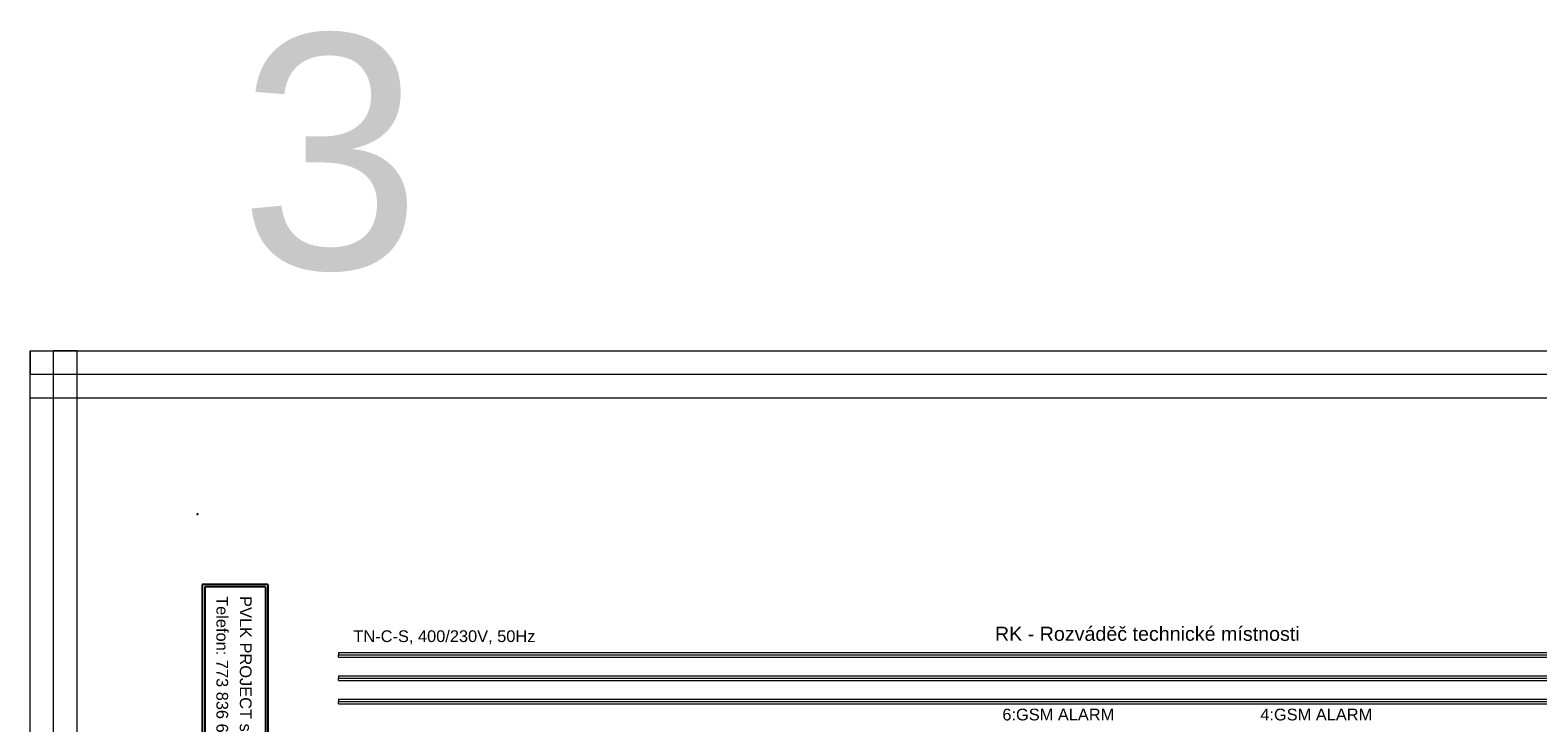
# Model space of a CAD drawing. Extents: x -9616 to -6735, y 5485 to 6008.
# Tile 7 of 15: x -8616 to -8294, y 5860 to 6008. Entities that reach past the tile are written whole.
import ezdxf
from ezdxf.enums import TextEntityAlignment as Align

# ---------------------------------------------------------------- set-up
doc = ezdxf.new("R2010")
doc.units = 0
doc.header["$MEASUREMENT"] = 0
for name, color, linetype in [('1-KRESBA', 7, 'Continuous'), ('__10-Popisy', 220, 'Continuous'), ('__Bílá', 7, 'Continuous'), ('__Oranžová', 30, 'Continuous'), ('__Vínová 220', 220, 'Continuous')]:
    doc.layers.add(name, color=color, linetype=linetype)
doc.styles.add('Arial', font='arial.ttf')

# ---------------------------------------------------------------- blocks, each defined once
blk = doc.blocks.new('BLK_Razítko_malé_pro_rozváděče')
at = {"layer": '__Bílá'}
for p, q in [((15, -405), (15, -419)), ((15, -405), (294, -405)), ((15.5, -405.5), (15.5, -418.5)), ((15.5, -405.5), (194.5, -405.5)), ((15, -419), (294, -419)), ((15.5, -418.5), (194.5, -418.5))]:
    blk.add_line(p, q, dxfattribs=at)
blk.add_point((0, -420), dxfattribs=at)
at = {"layer": '__Bílá', "style": 'Arial'}
for s, p in [('PVLK PROJECT s.r.o. , Langrova 195/33,  787 01 Šumperk', (17.5, -411)), ('Telefon: 773 836 685, mobil: 777 848 204, e-mail: %%Upavelka@pvlk.cz', (17.5, -416))]:
    blk.add_text(s, height=2.5, dxfattribs=at).set_placement(p)
at = {"layer": '__Vínová 220', "style": 'Arial'}
blk.add_attdef('ČÍSLO', text='', height=4, dxfattribs=at).set_placement((290, -416), align=Align.RIGHT)

msp = doc.modelspace()

# ---------------------------------------------------------------- linework, layer by layer
at = {"layer": '__Oranžová', "lineweight": 0}
for p, q in [((-8550, 5875.5), (-8550, 5875)), ((-8550, 5875.5), (-8195, 5875.5)), ((-8550, 5874.5), (-8550, 5875)), ((-8550, 5875), (-8195, 5875)), ((-8550, 5874.5), (-8195, 5874.5)), ((-8550, 5870.5), (-8550, 5870)), ((-8550, 5870.5), (-8195, 5870.5)), ((-8550, 5869.5), (-8550, 5870)), ((-8550, 5870), (-8195, 5870)), ((-8550, 5869.5), (-8195, 5869.5)), ((-8550, 5865.5), (-8550, 5865)), ((-8550, 5865.5), (-8195, 5865.5)), ((-8550, 5864.5), (-8550, 5865)), ((-8550, 5865), (-8195, 5865)), ((-8550, 5864.5), (-8195, 5864.5))]:
    msp.add_line(p, q, dxfattribs=at)
at = {"layer": '__Vínová 220', "lineweight": 0}
for p, q in [((-8615.71, 5573.74), (-8615.71, 5939.82)), ((-8615.71, 5939.82), (-8610.71, 5939.82)), ((-8615.71, 5939.82), (-8615.71, 5934.82)), ((-8615.71, 5939.82), (-8119.31, 5939.82)), ((-8610.71, 5573.74), (-8610.71, 5939.82)), ((-8605.71, 5939.82), (-8610.71, 5939.82)), ((-8605.71, 5573.74), (-8605.71, 5939.82)), ((-8615.71, 5929.82), (-8615.71, 5934.82)), ((-8615.71, 5934.82), (-8119.31, 5934.82)), ((-8615.71, 5929.82), (-8119.31, 5929.82))]:
    msp.add_line(p, q, dxfattribs=at)

# ---------------------------------------------------------------- block references
at = {"layer": '1-KRESBA', "rotation": 270}
msp.add_blockref('BLK_Razítko_malé_pro_rozváděče', (-8160, 5905), dxfattribs=at)

# ---------------------------------------------------------------- texts
at = {"layer": '1-KRESBA', "style": 'Arial'}
for s, p in [('6:GSM ALARM', (-8408.41, 5861)), ('4:GSM ALARM', (-8353.41, 5861))]:
    msp.add_text(s, height=2.5, dxfattribs=at).set_placement(p)
at = {"layer": '__10-Popisy', "style": 'Arial'}
msp.add_text('3', height=50, dxfattribs=at).set_placement((-8571.15, 5957.31))
at = {"layer": '__Bílá', "insert": (-8409.99, 5877.93), "char_height": 3, "attachment_point": 7, "style": 'Arial'}
msp.add_mtext('RK - Rozváděč technické místnosti', dxfattribs=at)
at = {"layer": '__Oranžová', "lineweight": 0, "style": 'Arial'}
msp.add_text('TN-C-S, 400/230V, 50Hz', height=2.5, dxfattribs=at).set_placement((-8546.79, 5877.71))

doc.saveas('drawing.dxf')
